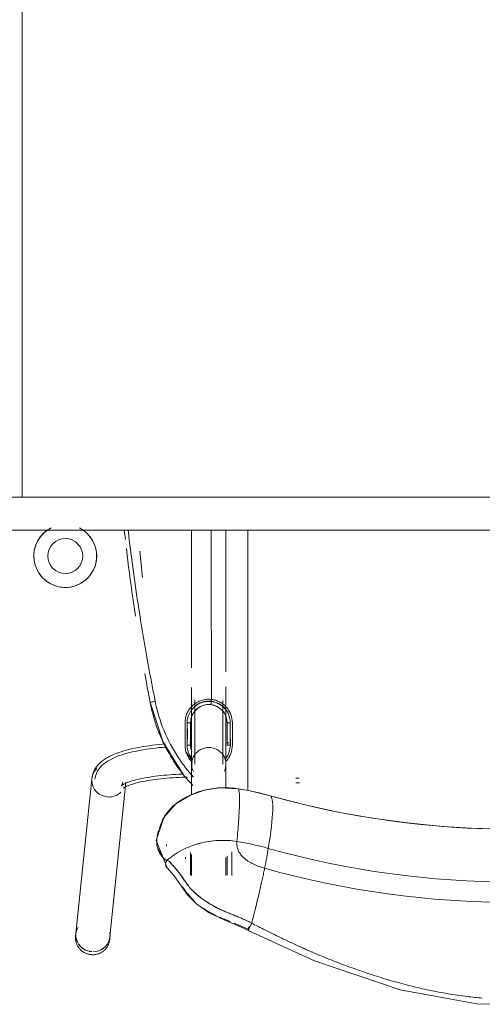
# Model space of a CAD drawing. Header units: metres. Extents: x 1.7 to 42.3, y -72.9 to -47.6.
# Tile 13 of 216: x 6.836 to 7.116, y -70.523 to -69.928. Entities that reach past the tile are written whole.
import ezdxf

# ---------------------------------------------------------------- set-up
doc = ezdxf.new("R2010")
doc.units = ezdxf.units.M
doc.layers.add('A-GENM', color=7, linetype='Continuous', lineweight=18)
doc.layers.add('I-FURN', color=7, linetype='Continuous', lineweight=18)

# ---------------------------------------------------------------- blocks, each defined once
blk = doc.blocks.new('FDE_CJU03_ConjuntoUsoMúltiplo_1mesa4cadeiras - CJU03_ConjuntoUsoMúltiplo_01mesa04cadeiras-5394098-2PAV - FRIGORÍFICA')
at = {"layer": 'I-FURN', "color": 253, "true_color": 0xaaaaaa}
for p, q in [((0.54569, -0.46901), (0.54942, -0.46067)), ((0.55015, -0.4605), (0.55004, -0.46043)), ((0.394, -0.474), (0.30833, -0.474)), ((0.42471, -0.47335), (0.43821, -0.47335)), ((0.43821, -0.47335), (0.43283, -0.47335)), ((0.43689, -0.47225), (0.43689, -0.47353)), ((0.46418, -0.474), (0.44977, -0.474)), ((0.51692, -0.47035), (0.50269, -0.47035)), ((0.51671, -0.47335), (0.50533, -0.47335)), ((0.51692, -0.474), (0.50605, -0.474)), ((0.54208, -0.47808), (0.54484, -0.47118)), ((0.41172, -0.48298), (0.41065, -0.48298)), ((0.30833, -0.4947), (0.39144, -0.4947)), ((0.43821, -0.49535), (0.43174, -0.49535)), ((0.43689, -0.4957), (0.43689, -0.4947)), ((0.43689, -0.4947), (0.44196, -0.4947)), ((0.44512, -0.4947), (0.44702, -0.4947)), ((0.44977, -0.4947), (0.46821, -0.4947)), ((0.50312, -0.49535), (0.51671, -0.49535)), ((0.50439, -0.4947), (0.51692, -0.4947)), ((0.50597, -0.49835), (0.50696, -0.49835)), ((0.47274, -0.50302), (0.47353, -0.50407)), ((0.49824, -0.5098), (0.49922, -0.50992)), ((0.33687, -0.52438), (0.32106, -0.52601)), ((0.55405, -0.544), (0.46061, -0.53439)), ((0.55582, -0.54418), (0.55405, -0.544)), ((0.45849, -0.55498), (0.55193, -0.56459)), ((0.55193, -0.56459), (0.5537, -0.56477)), ((0.28833, -0.597), (-0.297, -0.597)), ((0.28833, -0.597), (-0.297, -0.597))]:
    blk.add_line(p, q, dxfattribs=at)
at = {"layer": 'I-FURN', "color": 253, "true_color": 0xaaaaaa, "flags": 128}
for points in [[(0.55015, -0.4605), (0.5686, -0.42062), (0.58611, -0.36885), (0.59447, -0.32251), (0.59479, -0.28298), (0.58887, -0.24413), (0.57619, -0.20079), (0.55586, -0.15267), (0.55203, -0.14493), (0.55018, -0.14122)], [(0.46881, -0.15433), (0.47414, -0.17483), (0.47866, -0.19553), (0.48237, -0.2164), (0.48527, -0.23742), (0.48734, -0.25853), (0.48858, -0.27972), (0.48899, -0.30094), (0.48857, -0.32216), (0.48732, -0.34335), (0.48525, -0.36447), (0.48235, -0.38548), (0.47863, -0.40635), (0.4741, -0.42705), (0.46881, -0.44737)], [(0.45809, -0.4318), (0.45809, -0.43162), (0.45809, -0.4314), (0.45809, -0.43115), (0.45809, -0.43086), (0.45809, -0.43054), (0.45809, -0.43019), (0.45809, -0.4298)], [(0.46109, -0.42953), (0.46109, -0.42994), (0.46109, -0.43031), (0.46109, -0.43066), (0.46109, -0.43097), (0.46109, -0.43124), (0.46109, -0.43148), (0.46109, -0.43169), (0.46109, -0.4318)], [(0.46881, -0.44737), (0.4671, -0.45393), (0.46566, -0.46055), (0.46454, -0.46676)], [(0.30833, -0.46085), (0.33902, -0.46085), (0.37469, -0.46085), (0.41039, -0.46085), (0.4461, -0.46085), (0.46567, -0.46085)], [(0.51238, -0.50949), (0.51721, -0.5052), (0.52172, -0.50199), (0.52857, -0.4973), (0.53414, -0.49173), (0.53945, -0.48406), (0.54383, -0.47499), (0.54856, -0.46381), (0.55015, -0.4605)], [(0.54581, -0.45843), (0.54678, -0.45891), (0.54777, -0.45939), (0.54868, -0.45984), (0.54943, -0.46019), (0.54994, -0.46042), (0.55015, -0.4605), (0.55015, -0.4605)], [(0.54942, -0.46067), (0.54947, -0.46056), (0.54953, -0.46044)], [(0.4728, -0.5031), (0.46839, -0.49533), (0.46543, -0.48687), (0.46403, -0.47802), (0.46455, -0.46675)], [(0.44977, -0.474), (0.44931, -0.474), (0.44878, -0.474), (0.44817, -0.474), (0.44749, -0.474), (0.44673, -0.474), (0.44589, -0.474), (0.44499, -0.474), (0.44401, -0.474), (0.44297, -0.474), (0.44186, -0.474), (0.44068, -0.474), (0.43944, -0.474), (0.43814, -0.474), (0.43677, -0.474), (0.43536, -0.474), (0.43388, -0.474), (0.43235, -0.474), (0.43077, -0.474), (0.42915, -0.474), (0.42748, -0.474), (0.42576, -0.474), (0.42401, -0.474), (0.42222, -0.474), (0.42039, -0.474), (0.41854, -0.474), (0.41665, -0.474), (0.41474, -0.474), (0.41281, -0.474), (0.41086, -0.474), (0.40889, -0.474), (0.40691, -0.474), (0.40492, -0.474), (0.40293, -0.474)], [(0.42471, -0.47335), (0.42265, -0.47355), (0.42062, -0.47414), (0.41874, -0.47511), (0.4171, -0.47641), (0.41582, -0.47787), (0.41443, -0.48042), (0.41377, -0.48314)], [(0.41129, -0.4759), (0.41324, -0.4759), (0.41517, -0.4759), (0.41707, -0.4759), (0.41895, -0.4759), (0.4208, -0.4759), (0.42262, -0.4759), (0.4244, -0.4759), (0.42614, -0.4759), (0.42785, -0.4759), (0.42951, -0.4759), (0.43113, -0.4759), (0.43269, -0.4759), (0.43421, -0.4759), (0.43567, -0.4759), (0.43708, -0.4759), (0.43843, -0.4759), (0.43972, -0.4759), (0.44095, -0.4759), (0.44211, -0.4759), (0.44321, -0.4759), (0.44424, -0.4759), (0.4452, -0.4759), (0.44608, -0.4759), (0.4469, -0.4759), (0.44764, -0.4759), (0.44831, -0.4759), (0.4489, -0.4759), (0.44942, -0.4759), (0.44977, -0.4759)], [(0.53678, -0.48784), (0.53776, -0.48633), (0.54133, -0.47976)], [(0.30833, -0.48285), (0.32732, -0.48283), (0.35506, -0.48282), (0.38282, -0.4828), (0.4106, -0.48278)], [(0.41377, -0.48314), (0.41374, -0.48522), (0.41411, -0.4873), (0.41487, -0.48926), (0.41598, -0.49105), (0.41742, -0.49259), (0.41904, -0.49378), (0.42183, -0.49496), (0.42471, -0.49535)], [(0.44977, -0.4928), (0.44931, -0.4928), (0.44878, -0.4928), (0.44817, -0.4928), (0.44749, -0.4928), (0.44673, -0.4928), (0.44589, -0.4928), (0.44499, -0.4928), (0.44401, -0.4928), (0.44297, -0.4928), (0.44186, -0.4928), (0.44068, -0.4928), (0.43944, -0.4928), (0.43814, -0.4928), (0.43677, -0.4928), (0.43536, -0.4928), (0.43388, -0.4928), (0.43235, -0.4928), (0.43077, -0.4928), (0.42915, -0.4928), (0.42748, -0.4928), (0.42576, -0.4928), (0.42401, -0.4928), (0.42222, -0.4928), (0.42039, -0.4928), (0.41854, -0.4928), (0.41665, -0.4928), (0.41474, -0.4928), (0.41281, -0.4928), (0.41086, -0.4928)], [(0.52375, -0.50018), (0.52735, -0.49789), (0.53273, -0.49306)], [(0.40337, -0.4947), (0.40536, -0.4947), (0.40735, -0.4947), (0.40933, -0.4947), (0.41129, -0.4947), (0.41324, -0.4947), (0.41517, -0.4947), (0.41707, -0.4947), (0.41895, -0.4947), (0.4208, -0.4947), (0.42262, -0.4947), (0.4244, -0.4947), (0.42614, -0.4947), (0.42785, -0.4947), (0.42951, -0.4947), (0.43113, -0.4947), (0.43269, -0.4947), (0.43421, -0.4947), (0.43567, -0.4947), (0.43708, -0.4947), (0.43843, -0.4947), (0.43972, -0.4947), (0.44095, -0.4947), (0.44211, -0.4947), (0.44321, -0.4947), (0.44424, -0.4947), (0.4452, -0.4947), (0.44608, -0.4947), (0.4469, -0.4947), (0.44764, -0.4947), (0.44831, -0.4947), (0.4489, -0.4947), (0.44942, -0.4947), (0.44977, -0.4947)], [(0.41239, -0.51981), (0.43653, -0.51192), (0.45626, -0.49954)], [(0.43821, -0.49535), (0.44028, -0.49515), (0.44204, -0.49463)], [(0.46416, -0.53592), (0.46411, -0.53586), (0.46398, -0.53567), (0.46379, -0.53536), (0.46356, -0.53494), (0.46329, -0.5344), (0.463, -0.53376), (0.46269, -0.53302), (0.46238, -0.53219), (0.46206, -0.53126), (0.46174, -0.53026), (0.46142, -0.52918), (0.4611, -0.52802), (0.46079, -0.52679), (0.46049, -0.52549), (0.4602, -0.52413), (0.45992, -0.52271), (0.45965, -0.52124), (0.4594, -0.51971), (0.45916, -0.51814), (0.45894, -0.51652), (0.45873, -0.51485), (0.45853, -0.51315), (0.45836, -0.51142), (0.4582, -0.50965), (0.45806, -0.50785), (0.45793, -0.50603), (0.45783, -0.50419), (0.45774, -0.50233), (0.45767, -0.50046), (0.45763, -0.49858), (0.4576, -0.4972)], [(0.46276, -0.5372), (0.46271, -0.53714), (0.46257, -0.53697), (0.46237, -0.53668), (0.46213, -0.53628), (0.46185, -0.53577), (0.46155, -0.53516), (0.46123, -0.53445), (0.4609, -0.53365), (0.46056, -0.53276), (0.46023, -0.53178), (0.45989, -0.53073), (0.45956, -0.5296), (0.45924, -0.5284), (0.45892, -0.52713), (0.45861, -0.52579), (0.45832, -0.5244), (0.45803, -0.52294), (0.45776, -0.52144), (0.4575, -0.51988), (0.45726, -0.51828), (0.45703, -0.51663), (0.45682, -0.51494), (0.45663, -0.51321), (0.45645, -0.51145), (0.45629, -0.50966), (0.45615, -0.50784), (0.45603, -0.506), (0.45592, -0.50414), (0.45584, -0.50226), (0.45577, -0.50036)], [(0.51237, -0.5095), (0.49582, -0.5162), (0.48193, -0.5114), (0.47403, -0.50467), (0.47352, -0.50406)], [(0.45849, -0.55498), (0.45643, -0.55461), (0.45453, -0.55396), (0.45284, -0.55312), (0.45136, -0.55214), (0.45008, -0.55109), (0.44897, -0.54998), (0.44799, -0.54885), (0.44712, -0.54768), (0.44633, -0.54649), (0.44561, -0.54527), (0.44495, -0.54402), (0.44434, -0.54273), (0.44376, -0.54141), (0.44322, -0.54004), (0.4427, -0.53864), (0.44222, -0.53719), (0.44175, -0.53569), (0.44132, -0.53415), (0.4409, -0.53257), (0.4405, -0.53094), (0.44013, -0.52927), (0.43978, -0.52756), (0.43944, -0.5258), (0.43913, -0.52401), (0.43884, -0.52218), (0.43856, -0.52031), (0.43831, -0.51841), (0.43808, -0.51648), (0.43786, -0.51452), (0.43767, -0.51254), (0.4375, -0.51053)], [(0.45869, -0.55309), (0.45691, -0.55277), (0.45527, -0.55221), (0.45379, -0.55147), (0.4525, -0.55062), (0.45136, -0.54968), (0.45036, -0.54869), (0.44947, -0.54766), (0.44867, -0.54659), (0.44795, -0.54549), (0.44727, -0.54435), (0.44665, -0.54317), (0.44606, -0.54194), (0.44551, -0.54068), (0.44499, -0.53937), (0.4445, -0.53801), (0.44402, -0.5366), (0.44358, -0.53515), (0.44315, -0.53365), (0.44274, -0.5321), (0.44235, -0.53051), (0.44199, -0.52887), (0.44164, -0.52719), (0.44131, -0.52546), (0.441, -0.5237), (0.44071, -0.52189), (0.44044, -0.52005), (0.44019, -0.51818), (0.43996, -0.51627), (0.43975, -0.51433), (0.43956, -0.51236), (0.43939, -0.51038)], [(0.46042, -0.53628), (0.46118, -0.53642), (0.46182, -0.53663), (0.46229, -0.53686), (0.46259, -0.53706), (0.46273, -0.53718), (0.46276, -0.5372)], [(0.5537, -0.56477), (0.55411, -0.5648), (0.55451, -0.56482), (0.55492, -0.56482), (0.55533, -0.5648), (0.55574, -0.56477), (0.55614, -0.56472), (0.55655, -0.56465), (0.55695, -0.56457), (0.55734, -0.56447), (0.55773, -0.56435), (0.55812, -0.56422), (0.5585, -0.56407), (0.55888, -0.56391), (0.55924, -0.56373), (0.5596, -0.56353), (0.55996, -0.56333), (0.5603, -0.5631), (0.56063, -0.56287), (0.56096, -0.56262), (0.56127, -0.56236), (0.56158, -0.56208), (0.56187, -0.5618), (0.56215, -0.5615), (0.56242, -0.56119), (0.56268, -0.56087), (0.56292, -0.56054), (0.56315, -0.56021), (0.56337, -0.55986), (0.56357, -0.5595), (0.56376, -0.55914), (0.56394, -0.55877), (0.5641, -0.55839), (0.56424, -0.55801), (0.56438, -0.55762), (0.56449, -0.55723), (0.56459, -0.55683), (0.56468, -0.55643), (0.56475, -0.55603), (0.5648, -0.55562), (0.56484, -0.55521), (0.56486, -0.5548), (0.56487, -0.55439), (0.56486, -0.55398), (0.56484, -0.55357), (0.56479, -0.55317), (0.56474, -0.55276), (0.56467, -0.55236), (0.56458, -0.55196), (0.56447, -0.55156), (0.56435, -0.55117), (0.56422, -0.55078), (0.56407, -0.5504), (0.56391, -0.55002), (0.56373, -0.54965), (0.56353, -0.54929), (0.56333, -0.54894), (0.56311, -0.5486), (0.56287, -0.54826), (0.56262, -0.54794), (0.56236, -0.54762), (0.56209, -0.54731), (0.56181, -0.54702), (0.56151, -0.54674), (0.5612, -0.54647), (0.56088, -0.54621), (0.56056, -0.54597), (0.56022, -0.54574), (0.55987, -0.54552), (0.55952, -0.54532), (0.55915, -0.54514), (0.55878, -0.54496), (0.55841, -0.54481), (0.55802, -0.54467), (0.55763, -0.54454), (0.55724, -0.54443), (0.55684, -0.54434), (0.55682, -0.54433)], [(0.55682, -0.54433), (0.55642, -0.54426), (0.55601, -0.5442), (0.55582, -0.54418)]]:
    blk.add_lwpolyline(points, dxfattribs=at)
at = {"layer": 'I-FURN', "color": 253, "true_color": 0xaaaaaa}
for centre, radius, start, end in [((0.32396, -0.571), 0.019, 0, 145.89203), ((0.324, -0.571), 0.01896, 69.48811, 100.93945), ((0.324, -0.571), 0.01896, 123.41546, 153.31291), ((0.324, -0.571), 0.01896, 23.74265, 55.98553), ((0.324, -0.571), 0.01053, 0, 180), ((0.324, -0.571), 0.01896, 0, 16.66606), ((0.32396, -0.571), 0.019, 214.10797, 360), ((0.324, -0.571), 0.01053, 180, 0), ((0.324, -0.571), 0.01896, 303.41546, 344.02616), ((0.324, -0.571), 0.01896, 349.02538, 0), ((0.324, -0.571), 0.01896, 206.68709, 235.98552), ((0.324, -0.571), 0.01896, 249.48811, 280.56367)]:
    blk.add_arc(centre, radius, start, end, dxfattribs=at)
for centre, major_axis, ratio, start_param, end_param in [((-0.02978, -0.30085), (0, 0.53037), 0.978148, 4.432561, 4.992217), ((-0.0018, -0.30085), (0, 0.5344), 0.978148, 4.432561, 4.992217), ((0.00271, -0.30085), (0, 0.54235), 0.978148, 4.432561, 4.992217), ((0.7576, -0.5286), (-0.28881, 0.08118), 0.057423, 5.825397, 6.278121), ((0.62829, -0.49418), (0, 0.16963), 0.978148, 1.290968, 1.408176), ((0.65627, -0.49418), (0, 0.1656), 0.978148, 1.290968, 1.408176), ((0.60511, -0.48104), (-0.11745, 0.03301), 0.057423, 5.635686, 5.825397), ((0.57325, -0.47058), (-0.07702, 0.02165), 0.057423, 5.575368, 5.635686), ((0.57325, -0.47058), (-0.07702, 0.02165), 0.057423, 5.51505, 5.575368), ((0.57325, -0.47058), (-0.07702, 0.02165), 0.057423, 5.153139, 5.515049), ((0.57325, -0.47058), (-0.07702, 0.02165), 0.057423, 5.09282, 5.153139), ((0.76073, -0.51436), (-0.29621, 0.04754), 0.033662, 6.17228, 6.272882), ((0.76073, -0.51436), (-0.29621, 0.04754), 0.033662, 6.121984, 6.172277), ((0.76073, -0.51436), (-0.29621, 0.04754), 0.033662, 6.071678, 6.121974), ((0.76073, -0.51436), (-0.29621, 0.04754), 0.033662, 6.021375, 6.071672), ((0.76073, -0.51436), (-0.29621, 0.04754), 0.033662, 5.971076, 6.021369), ((0.76073, -0.51436), (-0.29621, 0.04754), 0.033662, 5.920767, 5.971066), ((0.76073, -0.51436), (-0.29621, 0.04754), 0.033662, 5.870472, 5.920764), ((0.76073, -0.51436), (-0.29621, 0.04754), 0.033662, 5.820159, 5.870461), ((0.48426, -0.43641), (2.41562, 0.00028), 0.014466, 4.687753, 4.693339), ((0.44977, -0.48435), (0, 0.01035), 0.978148, 5.82818, 7.853982), ((0.44977, -0.48435), (0, 0.01035), 0.978148, 1.570796, 3.596598), ((0.45955, -0.54468), (0.00106, 0.0103), 0.967163, 4.811534, 5.596932), ((0.45955, -0.54468), (0.00106, 0.0103), 0.967163, 3.240738, 4.811534), ((0.55299, -0.55429), (0.00106, 0.0103), 0.967163, 0, 0.275548), ((0.55299, -0.55429), (0.00106, 0.0103), 0.967163, 5.996891, 6.535654), ((0.55299, -0.55429), (0.00106, 0.0103), 0.967163, 4.811534, 6.128235), ((0.55299, -0.55429), (0.00106, 0.0103), 0.967163, 4.97977, 5.725878), ((0.45955, -0.54468), (0.00106, 0.0103), 0.967163, 2.455339, 3.240738), ((0.55299, -0.55429), (0.00106, 0.0103), 0.967163, 3.798164, 4.720318), ((0.55299, -0.55429), (0.00106, 0.0103), 0.967163, 3.833799, 4.613158), ((0.55299, -0.55429), (0.00106, 0.0103), 0.967163, 4.613158, 4.740379), ((0.55299, -0.55429), (0.00106, 0.0103), 0.967163, 2.717139, 3.764336), ((0.55299, -0.55429), (0.00106, 0.0103), 0.967163, 2.834709, 3.709634)]:
    blk.add_ellipse(centre, major_axis=major_axis, ratio=ratio, start_param=start_param, end_param=end_param, dxfattribs=at)
for points, knots in [([(0.5752, -0.39098), (0.57594, -0.38882), (0.57789, -0.38295), (0.58079, -0.37341), (0.58377, -0.36234), (0.58722, -0.34736), (0.58966, -0.333), (0.59075, -0.32231), (0.591, -0.31925)], [-0.7777778, -0.7777778, -0.7777778, -0.7777778, -0.7569444, -0.7222222, -0.6875, -0.6527778, -0.5833333, -0.5555556, -0.5555556, -0.5555556, -0.5555556]), ([(0.56179, -0.42528), (0.56234, -0.42403), (0.56376, -0.42077), (0.56662, -0.41397), (0.57003, -0.40539), (0.57297, -0.39742), (0.57471, -0.39243), (0.5752, -0.39098)], [-0.8888889, -0.8888889, -0.8888889, -0.8888889, -0.8784722, -0.8611111, -0.8263889, -0.7916667, -0.7777778, -0.7777778, -0.7777778, -0.7777778]), ([(0.54581, -0.45843), (0.54638, -0.45729), (0.54727, -0.45555), (0.54854, -0.45307), (0.54997, -0.45025), (0.55201, -0.4462), (0.55429, -0.44154), (0.55623, -0.43749), (0.55774, -0.43427), (0.55925, -0.43098), (0.56059, -0.428), (0.56143, -0.42611), (0.56179, -0.42528)], [-1, -1, -1, -1, -0.9826389, -0.9739583, -0.9652778, -0.9479167, -0.9305556, -0.921875, -0.9131944, -0.9045139, -0.8958333, -0.8888889, -0.8888889, -0.8888889, -0.8888889]), ([(0.50418, -0.46513), (0.50488, -0.46461), (0.50595, -0.46367), (0.50731, -0.46209), (0.50796, -0.46119), (0.50828, -0.46072)], [-0.5555556, -0.5555556, -0.5555556, -0.5555556, -0.4444444, -0.3888889, -0.3333333, -0.3333333, -0.3333333, -0.3333333]), ([(0.54581, -0.45843), (0.54534, -0.45936), (0.54454, -0.46098), (0.54333, -0.46357), (0.54269, -0.46497), (0.54236, -0.46572)], [0, 0, 0, 0, 0.0625, 0.09375, 0.125, 0.125, 0.125, 0.125]), ([(0.46456, -0.46672), (0.46355, -0.47296), (0.46384, -0.48309), (0.46831, -0.49592), (0.47176, -0.50168), (0.47372, -0.50434)], [0, 0, 0, 0, 0.5, 0.75, 1, 1, 1, 1]), ([(0.49808, -0.49175), (0.4979, -0.49116), (0.49667, -0.48686), (0.49539, -0.47855), (0.49585, -0.47098), (0.49643, -0.46737)], [0.460245, 0.460245, 0.460245, 0.460245, 0.5, 0.75, 1, 1, 1, 1]), ([(0.49643, -0.46737), (0.49683, -0.46741), (0.49741, -0.46745), (0.49801, -0.46743), (0.49816, -0.46742)], [-1, -1, -1, -1, -0.9166667, -0.8890389, -0.8890389, -0.8890389, -0.8890389]), ([(0.49817, -0.46742), (0.49847, -0.4674), (0.4991, -0.46733), (0.49974, -0.46721), (0.50006, -0.46712)], [-0.8888889, -0.8888889, -0.8888889, -0.8888889, -0.8333333, -0.7777827, -0.7777827, -0.7777827, -0.7777827]), ([(0.54236, -0.46572), (0.54203, -0.46647), (0.54135, -0.46807), (0.54022, -0.47091), (0.5389, -0.47419), (0.53754, -0.47728), (0.53634, -0.47976), (0.53526, -0.48176), (0.53421, -0.48358), (0.5329, -0.48568), (0.53104, -0.4884), (0.52887, -0.49119), (0.5269, -0.49335), (0.52544, -0.49477), (0.52451, -0.4956), (0.52374, -0.49624), (0.52288, -0.49692), (0.52204, -0.49753), (0.52121, -0.49812), (0.5203, -0.49875), (0.51916, -0.49954), (0.51753, -0.50067), (0.51577, -0.50194), (0.51399, -0.50332), (0.51264, -0.50442), (0.51144, -0.50546), (0.51008, -0.50672), (0.50875, -0.50809), (0.50795, -0.50898), (0.5076, -0.50938)], [0.125, 0.125, 0.125, 0.125, 0.15625, 0.1875, 0.21875, 0.25, 0.28125, 0.3125, 0.34375, 0.375, 0.40625, 0.4375, 0.46875, 0.484375, 0.5, 0.515625, 0.53125, 0.5625, 0.59375, 0.625, 0.65625, 0.6875, 0.75, 0.78125, 0.8125, 0.84375, 0.875, 0.9375, 1, 1, 1, 1]), ([(0.4106, -0.48278), (0.41071, -0.48196), (0.41108, -0.48027), (0.41187, -0.47823), (0.41273, -0.47671), (0.41349, -0.47565), (0.41435, -0.47466), (0.41526, -0.47376), (0.41626, -0.47294), (0.41771, -0.47195), (0.42044, -0.4706), (0.42295, -0.47014), (0.42475, -0.47011)], [0, 0, 0, 0, 0.125, 0.25, 0.3125, 0.375, 0.4375, 0.5, 0.5625, 0.625, 0.75, 1, 1, 1, 1]), ([(0.42001, -0.4722), (0.41928, -0.47248), (0.41821, -0.47301), (0.41688, -0.4739), (0.41597, -0.47465), (0.41513, -0.47547), (0.41435, -0.47638), (0.41366, -0.47735), (0.41288, -0.47874), (0.41215, -0.48062), (0.41183, -0.4822), (0.41172, -0.48298)], [0.25, 0.25, 0.25, 0.25, 0.375, 0.4375, 0.5, 0.5625, 0.625, 0.6875, 0.75, 0.875, 1, 1, 1, 1]), ([(0.42476, -0.47136), (0.42159, -0.47135), (0.41688, -0.47318), (0.41295, -0.47827), (0.41202, -0.48132), (0.41185, -0.48285)], [0, 0, 0, 0, 0.5, 0.75, 1, 1, 1, 1]), ([(0.42476, -0.47136), (0.42476, -0.4717), (0.42475, -0.47223), (0.42474, -0.47278), (0.42473, -0.47299), (0.42473, -0.47308)], [0, 0, 0, 0, 0.3333333, 0.5, 0.6666667, 0.6666667, 0.6666667, 0.6666667]), ([(0.44614, -0.47407), (0.44607, -0.47401), (0.44569, -0.47372), (0.44461, -0.473), (0.44212, -0.47178), (0.43982, -0.47136), (0.43817, -0.47134)], [0.548633, 0.548633, 0.548633, 0.548633, 0.5625, 0.625, 0.75, 1, 1, 1, 1]), ([(0.43821, -0.47335), (0.43821, -0.47335), (0.43822, -0.47324), (0.43823, -0.47288), (0.43824, -0.47247), (0.43824, -0.47201), (0.43824, -0.47162), (0.43824, -0.47136)], [0, 0, 0, 0, 0.25, 0.5, 0.625, 0.75, 1, 1, 1, 1]), ([(0.43824, -0.47011), (0.44004, -0.47014), (0.44255, -0.47061), (0.44528, -0.47195), (0.44674, -0.47293), (0.4474, -0.47348), (0.44772, -0.47377)], [0, 0, 0, 0, 0.25, 0.375, 0.4375, 0.5, 0.5, 0.5, 0.5]), ([(0.47341, -0.50391), (0.46958, -0.49862), (0.46541, -0.48953), (0.46408, -0.47977), (0.46396, -0.4765)], [0, 0, 0, 0, 0.5, 0.75, 0.75, 0.75, 0.75]), ([(0.42475, -0.49868), (0.4237, -0.49866), (0.42219, -0.49849), (0.42029, -0.49798), (0.4185, -0.49729), (0.41632, -0.496), (0.41409, -0.494), (0.41236, -0.49155), (0.41111, -0.48878), (0.41053, -0.48594), (0.4105, -0.4839), (0.41059, -0.48285)], [0, 0, 0, 0, 0.125, 0.1875, 0.25, 0.375, 0.5, 0.625, 0.75, 0.875, 1, 1, 1, 1]), ([(0.41166, -0.48468), (0.41167, -0.48503), (0.41172, -0.48584), (0.41191, -0.48706), (0.41235, -0.48874), (0.4133, -0.49084), (0.41436, -0.49231), (0.41497, -0.49298)], [0.07592, 0.07592, 0.07592, 0.07592, 0.125, 0.1875, 0.25, 0.375, 0.5, 0.5, 0.5, 0.5]), ([(0.41377, -0.48314), (0.41377, -0.48313), (0.41364, -0.48309), (0.41323, -0.48303), (0.41269, -0.48295), (0.41219, -0.48289), (0.41185, -0.48285)], [0, 0, 0, 0, 0.333333, 0.5, 0.666667, 1, 1, 1, 1]), ([(0.45757, -0.4936), (0.4539, -0.49692), (0.44017, -0.50756), (0.42387, -0.51429), (0.41174, -0.5167)], [0.2222222, 0.2222222, 0.2222222, 0.2222222, 0.4444444, 1, 1, 1, 1]), ([(0.42471, -0.49535), (0.42471, -0.49535), (0.42473, -0.49551), (0.42474, -0.49595), (0.42475, -0.49653), (0.42475, -0.49708), (0.42475, -0.49743)], [0, 0, 0, 0, 0.333333, 0.5, 0.666667, 1, 1, 1, 1]), ([(0.42845, -0.49727), (0.42944, -0.49727), (0.43149, -0.49728), (0.43355, -0.49728), (0.43462, -0.49728)], [0.2800663, 0.2800663, 0.2800663, 0.2800663, 0.5, 0.7367821, 0.7367821, 0.7367821, 0.7367821]), ([(0.43821, -0.49535), (0.43821, -0.49535), (0.43822, -0.4955), (0.43823, -0.49595), (0.43824, -0.49652), (0.43824, -0.49706), (0.43824, -0.49742)], [-1, -1, -1, -1, -0.666667, -0.5, -0.333333, 0, 0, 0, 0]), ([(0.44849, -0.49427), (0.44792, -0.49487), (0.44654, -0.49606), (0.4445, -0.49727), (0.44271, -0.49796), (0.44081, -0.49848), (0.43929, -0.49865), (0.43824, -0.49867)], [0.5209919, 0.5209919, 0.5209919, 0.5209919, 0.625, 0.75, 0.8125, 0.875, 1, 1, 1, 1]), ([(0.43824, -0.49742), (0.44006, -0.49742), (0.44285, -0.49681), (0.44527, -0.49537), (0.44604, -0.49478)], [0, 0, 0, 0, 0.25, 0.3833415, 0.3833415, 0.3833415, 0.3833415]), ([(0.44452, -0.50767), (0.44947, -0.50474), (0.4557, -0.50029), (0.46136, -0.49518), (0.46271, -0.49389)], [0.5, 0.5, 0.5, 0.5, 0.75, 0.8312939, 0.8312939, 0.8312939, 0.8312939]), ([(0.5076, -0.50938), (0.50788, -0.50889), (0.50845, -0.50818), (0.50951, -0.50719), (0.51042, -0.50641), (0.5115, -0.50552), (0.51274, -0.50447), (0.51405, -0.50335), (0.51533, -0.50227), (0.51658, -0.50133), (0.51784, -0.50046), (0.51888, -0.49977), (0.51968, -0.49921), (0.52007, -0.49892), (0.52026, -0.49878)], [0, 0, 0, 0, 0.0625, 0.09375, 0.125, 0.15625, 0.1875, 0.21875, 0.25, 0.28125, 0.3125, 0.34375, 0.359375, 0.375, 0.375, 0.375, 0.375]), ([(0.52026, -0.49878), (0.52045, -0.49864), (0.52081, -0.49837), (0.52142, -0.49791), (0.52212, -0.49742), (0.52293, -0.49686), (0.52376, -0.49622), (0.52426, -0.49581), (0.52454, -0.49557)], [0.375, 0.375, 0.375, 0.375, 0.390625, 0.40625, 0.4375, 0.46875, 0.484375, 0.5, 0.5, 0.5, 0.5]), ([(0.47372, -0.50434), (0.47421, -0.50492), (0.47518, -0.50602), (0.47665, -0.50747), (0.47785, -0.50853), (0.47879, -0.50929), (0.4795, -0.50982), (0.48016, -0.51029), (0.48097, -0.51085), (0.48189, -0.51144), (0.48284, -0.51197), (0.48375, -0.51241), (0.48452, -0.51274), (0.48547, -0.51313), (0.4869, -0.51369), (0.48814, -0.51412), (0.48897, -0.51439)], [0, 0, 0, 0, 0.05, 0.1, 0.15, 0.175, 0.2, 0.225, 0.25, 0.3, 0.35, 0.375, 0.4, 0.425, 0.45, 0.495546, 0.495546, 0.495546, 0.495546]), ([(0.41239, -0.51981), (0.41804, -0.51873), (0.42892, -0.51566), (0.43912, -0.51081), (0.44388, -0.50804)], [0, 0, 0, 0, 0.25, 0.4893463, 0.4893463, 0.4893463, 0.4893463]), ([(0.47914, -0.50947), (0.47893, -0.50932), (0.4785, -0.50899), (0.47766, -0.50832), (0.47661, -0.50741), (0.47555, -0.50636), (0.47492, -0.50567), (0.47483, -0.50557)], [0.8, 0.8, 0.8, 0.8, 0.825, 0.85, 0.9, 0.95, 0.9578834, 0.9578834, 0.9578834, 0.9578834]), ([(0.48425, -0.51255), (0.4836, -0.51223), (0.48252, -0.51166), (0.48133, -0.51095), (0.48048, -0.51041), (0.47981, -0.50995), (0.47947, -0.50971), (0.47934, -0.50961)], [0.6, 0.6, 0.6, 0.6, 0.65, 0.7, 0.75, 0.775, 0.7919906, 0.7919906, 0.7919906, 0.7919906]), ([(0.48971, -0.51461), (0.49047, -0.51484), (0.49171, -0.51517), (0.49332, -0.51551), (0.49449, -0.51567), (0.49553, -0.51574), (0.4969, -0.51577), (0.49851, -0.51565), (0.50032, -0.5153), (0.50202, -0.51475), (0.50362, -0.51399), (0.50561, -0.51259), (0.50699, -0.51106), (0.50792, -0.50975)], [0.5090671, 0.5090671, 0.5090671, 0.5090671, 0.55, 0.575, 0.6, 0.625, 0.65, 0.7, 0.75, 0.8, 0.85, 0.9, 1, 1, 1, 1]), ([(0.51237, -0.5095), (0.51229, -0.50958), (0.51197, -0.50986), (0.5113, -0.51023), (0.51034, -0.51045), (0.50901, -0.51035), (0.50808, -0.50985), (0.5076, -0.50938)], [0.3327516, 0.3327516, 0.3327516, 0.3327516, 0.375, 0.5, 0.625, 0.75, 1, 1, 1, 1]), ([(0.50935, -0.51033), (0.51, -0.51047), (0.51114, -0.51039), (0.51207, -0.50979), (0.51238, -0.50949)], [0.25, 0.25, 0.25, 0.25, 0.5, 0.6689889, 0.6689889, 0.6689889, 0.6689889]), ([(0.41174, -0.5167), (0.39317, -0.52039), (0.35879, -0.52648), (0.32421, -0.53118), (0.30834, -0.53303)], [0, 0, 0, 0, 0.2222222, 0.4097594, 0.4097594, 0.4097594, 0.4097594]), ([(0.49432, -0.51565), (0.49394, -0.5156), (0.49316, -0.5155), (0.49173, -0.51522), (0.49067, -0.51496), (0.49006, -0.51479)], [0.4, 0.4, 0.4, 0.4, 0.425, 0.45, 0.48350906, 0.48350906, 0.48350906, 0.48350906]), ([(0.50451, -0.51259), (0.50358, -0.51342), (0.50219, -0.51443), (0.50012, -0.51529), (0.49844, -0.51567), (0.49722, -0.51576), (0.4966, -0.51577)], [0.1026545, 0.1026545, 0.1026545, 0.1026545, 0.2, 0.25, 0.3, 0.3463075, 0.3463075, 0.3463075, 0.3463075]), ([(0.3195, -0.5341), (0.32942, -0.53294), (0.34304, -0.53118), (0.35663, -0.52922), (0.36033, -0.52866)], [0.6330711, 0.6330711, 0.6330711, 0.6330711, 0.75, 0.7938399, 0.7938399, 0.7938399, 0.7938399]), ([(0.36033, -0.52866), (0.35663, -0.52922), (0.34304, -0.53118), (0.32942, -0.53294), (0.3195, -0.5341)], [0.2061667, 0.2061667, 0.2061667, 0.2061667, 0.25, 0.3669429, 0.3669429, 0.3669429, 0.3669429])]:
    blk.add_open_spline(points, degree=3, knots=knots, dxfattribs=at)
for points in [[(0.51145, -0.45422), (0.51167, -0.45361), (0.5121, -0.4523), (0.51244, -0.45114), (0.51258, -0.45064)], [(0.50828, -0.46072), (0.50859, -0.46025), (0.50918, -0.45929), (0.50975, -0.4582), (0.51002, -0.45765)], [(0.51002, -0.45765), (0.51029, -0.4571), (0.51079, -0.45599), (0.51123, -0.45484), (0.51145, -0.45422)], [(0.53756, -0.47718), (0.53797, -0.47633), (0.53885, -0.47444), (0.54014, -0.47135), (0.54134, -0.46829), (0.54238, -0.46565), (0.5433, -0.46346), (0.54417, -0.4615), (0.545, -0.45982), (0.54554, -0.45887), (0.54581, -0.45843)], [(0.5477, -0.45982), (0.54793, -0.45993), (0.54838, -0.46015), (0.54898, -0.46045), (0.54929, -0.4606), (0.54942, -0.46067)], [(0.49643, -0.46737), (0.49583, -0.47107), (0.49563, -0.47484), (0.4958, -0.47858)], [(0.50006, -0.46712), (0.50072, -0.46696), (0.50139, -0.46672), (0.50208, -0.46639)], [(0.50208, -0.46639), (0.50276, -0.46607), (0.50347, -0.46565), (0.50418, -0.46513)], [(0.41377, -0.48314), (0.41392, -0.48181), (0.41471, -0.4792), (0.41721, -0.47597), (0.42069, -0.47386), (0.42337, -0.47335), (0.42471, -0.47335)], [(0.42475, -0.47011), (0.427, -0.47011), (0.4315, -0.47011), (0.436, -0.47011), (0.43824, -0.47011)], [(0.43817, -0.47134), (0.43707, -0.47134), (0.43597, -0.47134), (0.43487, -0.47134)], [(0.49581, -0.4787), (0.496, -0.48248), (0.49657, -0.48623), (0.49754, -0.48985)], [(0.53281, -0.48578), (0.53335, -0.48495), (0.53424, -0.48349), (0.53535, -0.4815), (0.5364, -0.47952), (0.53716, -0.47802), (0.53756, -0.47718)], [(0.41185, -0.48285), (0.41165, -0.48468), (0.41202, -0.48843), (0.41479, -0.49333), (0.41929, -0.49665), (0.42293, -0.49743), (0.42475, -0.49743)], [(0.41172, -0.48298), (0.41168, -0.48347), (0.41166, -0.48394), (0.41166, -0.48441)], [(0.42471, -0.49535), (0.42316, -0.49535), (0.42009, -0.49469), (0.41627, -0.49191), (0.41392, -0.48781), (0.4136, -0.48467), (0.41377, -0.48314)], [(0.52454, -0.49557), (0.52509, -0.49509), (0.52642, -0.49386), (0.52875, -0.49135), (0.53103, -0.48845), (0.53228, -0.48661), (0.53281, -0.48578)], [(0.49754, -0.48985), (0.4985, -0.49348), (0.49985, -0.49697), (0.50154, -0.50025)], [(0.43821, -0.49535), (0.43596, -0.49535), (0.43146, -0.49535), (0.42696, -0.49535), (0.42471, -0.49535)], [(0.42475, -0.49743), (0.427, -0.49743), (0.43149, -0.49743), (0.43599, -0.49742), (0.43824, -0.49742)], [(0.43824, -0.49867), (0.43599, -0.49867), (0.4315, -0.49867), (0.427, -0.49868), (0.42475, -0.49868)], [(0.44165, -0.4948), (0.44054, -0.49516), (0.43937, -0.49535), (0.43821, -0.49535)], [(0.4426, -0.49778), (0.44426, -0.4967), (0.44589, -0.49556), (0.44748, -0.49437)], [(0.44416, -0.49584), (0.44474, -0.49554), (0.4453, -0.49519), (0.44584, -0.4948)], [(0.47341, -0.50391), (0.47276, -0.50311), (0.47218, -0.5022), (0.47169, -0.50128)], [(0.47175, -0.50136), (0.47222, -0.50224), (0.47277, -0.50313), (0.47341, -0.50391)], [(0.50497, -0.50595), (0.5038, -0.50427), (0.50272, -0.5025), (0.50174, -0.50064)], [(0.50415, -0.50474), (0.50521, -0.50636), (0.50637, -0.50791), (0.5076, -0.50938)], [(0.5076, -0.50938), (0.50784, -0.50961), (0.50839, -0.51002), (0.50902, -0.51026), (0.50935, -0.51033)], [(0.41174, -0.5167), (0.41182, -0.51713), (0.41198, -0.51796), (0.41219, -0.51899), (0.41234, -0.51966), (0.41238, -0.51982), (0.41239, -0.51981)], [(0.39492, -0.52303), (0.40075, -0.522), (0.40657, -0.52092), (0.41239, -0.51981)], [(0.41239, -0.51981), (0.40657, -0.52092), (0.40075, -0.522), (0.39492, -0.52303)], [(0.30838, -0.53535), (0.31024, -0.53515), (0.3121, -0.53494), (0.31395, -0.53473)], [(0.31396, -0.53473), (0.3121, -0.53494), (0.31024, -0.53515), (0.30838, -0.53535)]]:
    blk.add_open_spline(points, degree=3, dxfattribs=at)
blk = doc.blocks.new('Led_Stripe_11805 - Led_Stripe_11805-8047500-2PAV - FRIGORÍFICA')
at = {"layer": 'A-GENM', "color": 253, "true_color": 0xaaaaaa}
for p, q in [((-1, 0.01), (1, 0.01)), ((1, -0.01), (-1, -0.01))]:
    blk.add_line(p, q, dxfattribs=at)
blk = doc.blocks.new('4 GRE - ESCOLA DE CINEMA E AUDIOVISUAL CINE REX R07_rvt-1-2PAV - FRIGORÍFICA')
at = {"layer": 'A-GENM', "color": 253, "lineweight": 18, "true_color": 0xaaaaaa, "extrusion": (0, 0, -1), "rotation": 180}
blk.add_blockref('Led_Stripe_11805 - Led_Stripe_11805-8047500-2PAV - FRIGORÍFICA', (-7.42694, -70.22656), dxfattribs=at)
at = {"layer": 'I-FURN', "color": 253, "lineweight": 18, "true_color": 0xaaaaaa, "rotation": 270.0000000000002}
blk.add_blockref('FDE_CJU03_ConjuntoUsoMúltiplo_1mesa4cadeiras - CJU03_ConjuntoUsoMúltiplo_01mesa04cadeiras-5394098-2PAV - FRIGORÍFICA', (7.43499, -69.92822), dxfattribs=at)

msp = doc.modelspace()

# ---------------------------------------------------------------- block references
at = {"lineweight": 5}
msp.add_blockref('4 GRE - ESCOLA DE CINEMA E AUDIOVISUAL CINE REX R07_rvt-1-2PAV - FRIGORÍFICA', (0, 0), dxfattribs=at)

doc.saveas('drawing.dxf')
